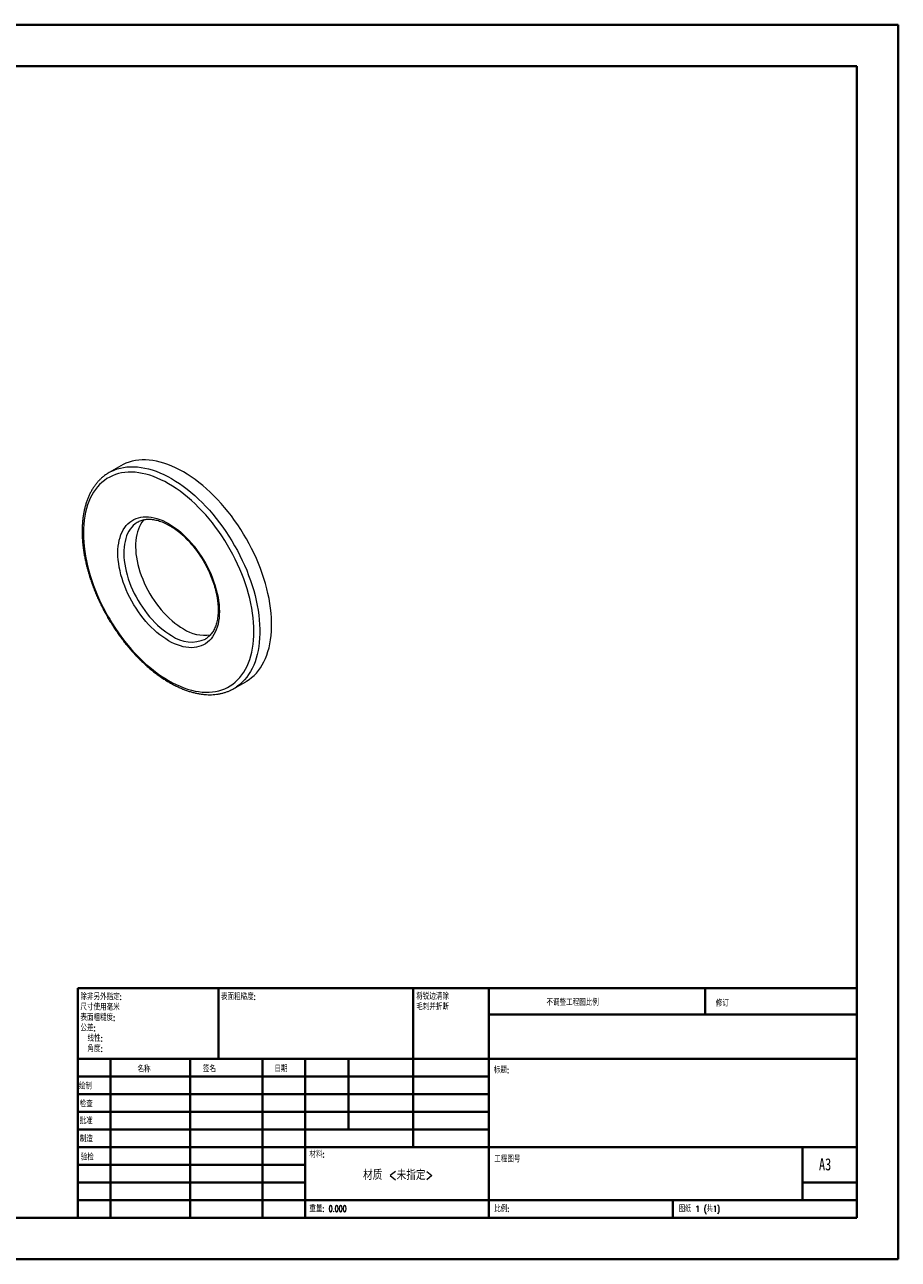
# Model space of a CAD drawing. Header units: millimetres. Extents: x 0 to 420, y 0 to 297.
# Tile 2 of 2: x 210 to 420, y 0 to 297. Entities that reach past the tile are written whole.
import ezdxf

# ---------------------------------------------------------------- set-up
doc = ezdxf.new("R2010")
doc.units = ezdxf.units.MM
doc.styles.add('SLDTEXTSTYLE0', font='TXT', dxfattribs={"width": 0.75, "bigfont": 'bigfont'})
doc.styles.add('SLDTEXTSTYLE1', font='TXT', dxfattribs={"width": 0.75})
doc.styles.add('SLDTEXTSTYLE2', font='TXT', dxfattribs={"width": 0.694444, "bigfont": 'bigfont'})

# ---------------------------------------------------------------- blocks, each defined once
blk = doc.blocks.new('SW_NOTE_0')
at = {"color": 0, "linetype": 'Continuous', "lineweight": 0, "char_height": 1.5, "attachment_point": 1, "style": 'SLDTEXTSTYLE0'}
for s, insert in [('\\M+18FAB锐边\\M+190B4\\M+18F9C', (0, 1.93)), ('\\M+196D1\\M+18E68\\M+19BF3\\M+190DC\\M+19266', (0, -0.57))]:
    blk.add_mtext(s, dxfattribs=dict(at, insert=insert))
blk = doc.blocks.new('SW_NOTE_1')
at = {"color": 0, "linetype": 'Continuous', "lineweight": 0, "char_height": 1.5, "attachment_point": 1, "style": 'SLDTEXTSTYLE0'}
for s, insert in [('\\M+18F9C\\M+194F1另\\M+18A4F\\M+18E77\\M+192E8:', (0, 1.93)), ('\\M+18EDA\\M+190A1\\M+18E67\\M+19770\\M+19F7C\\M+195C4', (0, -0.57)), ('\\M+1955C\\M+196CA\\M+19165糙\\M+19378:', (0, -3.07)), ('\\M+18CF6\\M+18DB7:', (0, -5.57)), ('线\\M+190AB:', (1.69, -8.07)), ('\\M+18A70\\M+19378:', (1.69, -10.57))]:
    blk.add_mtext(s, dxfattribs=dict(at, insert=insert))

msp = doc.modelspace()

# ---------------------------------------------------------------- linework, layer by layer
at = {"color": 7, "linetype": 'Continuous', "lineweight": 40}
for p, q in [((0.08, 297.21), (420.08, 297.21)), ((420.08, 0.21), (420.08, 297.21)), ((25.08, 287.21), (410.08, 287.21)), ((410.08, 287.21), (410.08, 10.21)), ((222.88, 65.46), (410.08, 65.46)), ((222.88, 65.46), (222.88, 10.21)), ((256.68, 48.46), (256.68, 65.46)), ((303.48, 65.46), (303.48, 27.21)), ((321.68, 65.46), (321.68, 10.21)), ((373.68, 59.09), (373.68, 65.46)), ((410.08, 59.09), (321.68, 59.09)), ((410.08, 48.46), (222.88, 48.46)), ((230.68, 48.46), (230.68, 10.21)), ((249.87, 48.46), (249.87, 10.21)), ((267.28, 48.46), (267.28, 10.21)), ((277.48, 10.21), (277.48, 48.46)), ((287.88, 31.46), (287.88, 48.46)), ((321.68, 44.21), (222.88, 44.21)), ((321.68, 39.96), (222.88, 39.96)), ((321.68, 35.71), (222.88, 35.71)), ((321.68, 31.46), (222.88, 31.46)), ((277.48, 27.21), (222.88, 27.21)), ((277.48, 27.21), (410.08, 27.21)), ((397.08, 14.46), (397.08, 27.21)), ((277.48, 22.96), (222.88, 22.96)), ((277.48, 18.71), (222.88, 18.71)), ((410.08, 18.71), (397.08, 18.71)), ((222.88, 14.46), (410.08, 14.46)), ((365.88, 10.21), (365.88, 14.46)), ((25.08, 10.21), (410.08, 10.21)), ((0.08, 0.21), (420.08, 0.21))]:
    msp.add_line(p, q, dxfattribs=at)
at = {"color": 7, "linetype": 'Continuous', "lineweight": 15}
for p, q in [((233.22, 191.12), (230.39, 189.49)), ((237.26, 177.58), (237.24, 177.57)), ((253.51, 149.44), (253.53, 149.44)), ((260.39, 137.53), (263.22, 139.16))]:
    msp.add_line(p, q, dxfattribs=at)
at = {"color": 8, "linetype": 'Continuous', "lineweight": 15, "flags": 128}
for points in [[(231, 189.81), (231.59, 190.08), (232.32, 190.35), (233.07, 190.56), (233.85, 190.73), (234.65, 190.83), (235.47, 190.89), (236.31, 190.89), (237.16, 190.84), (238.04, 190.73), (238.92, 190.57), (239.82, 190.36), (240.73, 190.1), (241.65, 189.78), (242.58, 189.41), (243.51, 188.99), (244.45, 188.52), (245.39, 188.01), (246.33, 187.44), (247.26, 186.83), (248.2, 186.17), (249.12, 185.47), (250.04, 184.72), (250.95, 183.93), (251.85, 183.11), (252.74, 182.24), (253.62, 181.34), (254.47, 180.4), (255.31, 179.43), (256.13, 178.43), (256.93, 177.4), (257.71, 176.34), (258.46, 175.26), (259.18, 174.15), (259.88, 173.03), (260.55, 171.88), (261.2, 170.72), (261.81, 169.55), (262.38, 168.36), (262.93, 167.16), (263.44, 165.96), (263.91, 164.75), (264.35, 163.54), (264.76, 162.33), (265.12, 161.12), (265.44, 159.91), (265.73, 158.71), (265.98, 157.53), (266.18, 156.35), (266.35, 155.19), (266.47, 154.04), (266.56, 152.91), (266.6, 151.81), (266.6, 150.72), (266.56, 149.67), (266.47, 148.63), (266.35, 147.63), (266.18, 146.66), (265.98, 145.72), (265.73, 144.82), (265.44, 143.95), (265.12, 143.12), (264.76, 142.33), (264.35, 141.58), (263.91, 140.88), (263.44, 140.22), (262.93, 139.61), (262.38, 139.04), (261.81, 138.52), (261.2, 138.05), (260.99, 137.91)], [(237.24, 177.57), (237.08, 177.47), (236.62, 177.15), (236.19, 176.78), (235.8, 176.35), (235.44, 175.89), (235.11, 175.38), (234.82, 174.82), (234.57, 174.23), (234.36, 173.6), (234.19, 172.93), (234.05, 172.23), (233.96, 171.49), (233.91, 170.73), (233.9, 169.94), (233.93, 169.13), (234, 168.3), (234.11, 167.45), (234.27, 166.59), (234.46, 165.72), (234.69, 164.84), (234.96, 163.95), (235.27, 163.06), (235.61, 162.18), (235.99, 161.3), (236.41, 160.42), (236.85, 159.56), (237.32, 158.71), (237.83, 157.88), (238.36, 157.07), (238.92, 156.28), (239.5, 155.52), (240.1, 154.79), (240.72, 154.09), (241.35, 153.42), (242, 152.78), (242.66, 152.19), (243.34, 151.64), (244.02, 151.13), (244.7, 150.66), (245.39, 150.24)]]:
    msp.add_lwpolyline(points, dxfattribs=at)
at = {"color": 7, "linetype": 'Continuous', "lineweight": 15, "flags": 128}
for points in [[(263.22, 139.16), (263.38, 139.26), (264.02, 139.68), (264.63, 140.15), (265.21, 140.67), (265.76, 141.24), (266.27, 141.85), (266.74, 142.51), (267.18, 143.22), (267.58, 143.97), (267.95, 144.75), (268.27, 145.58), (268.56, 146.45), (268.81, 147.35), (269.01, 148.29), (269.18, 149.26), (269.3, 150.27), (269.38, 151.3), (269.43, 152.36), (269.43, 153.44), (269.38, 154.55), (269.3, 155.67), (269.18, 156.82), (269.01, 157.98), (268.81, 159.16), (268.56, 160.35), (268.27, 161.54), (267.95, 162.75), (267.58, 163.96), (267.18, 165.17), (266.74, 166.38), (266.27, 167.59), (265.76, 168.79), (265.21, 169.99), (264.63, 171.18), (264.02, 172.35), (263.38, 173.52), (262.71, 174.66), (262.01, 175.79), (261.29, 176.89), (260.53, 177.98), (259.76, 179.03), (258.96, 180.06), (258.14, 181.07), (257.3, 182.04), (256.44, 182.97), (255.57, 183.87), (254.68, 184.74), (253.78, 185.57), (252.87, 186.35), (251.95, 187.1), (251.02, 187.8), (250.09, 188.46), (249.16, 189.07), (248.22, 189.64), (247.28, 190.16), (246.34, 190.62), (245.41, 191.04), (244.48, 191.41), (243.56, 191.73), (242.65, 191.99), (241.75, 192.2), (240.86, 192.36), (239.99, 192.47), (239.13, 192.52), (238.3, 192.52), (237.48, 192.47), (236.68, 192.36), (235.9, 192.2), (235.15, 191.98), (234.42, 191.71), (233.72, 191.4), (233.22, 191.12)], [(244.68, 139.42), (245.6, 138.91), (246.52, 138.46), (247.43, 138.05), (248.34, 137.69), (249.24, 137.38), (250.14, 137.13), (251.02, 136.92), (251.89, 136.77), (252.74, 136.67), (253.58, 136.63), (254.4, 136.64), (255.2, 136.7), (255.98, 136.82), (256.73, 136.99), (257.47, 137.21), (258.17, 137.48), (258.85, 137.8), (259.5, 138.18), (260.12, 138.61), (260.71, 139.08), (261.27, 139.61), (261.8, 140.18), (262.29, 140.79), (262.74, 141.46), (263.16, 142.16), (263.54, 142.91), (263.88, 143.7), (264.18, 144.52), (264.45, 145.39), (264.67, 146.29), (264.86, 147.22), (265, 148.19), (265.11, 149.19), (265.17, 150.21), (265.19, 151.26), (265.17, 152.34), (265.11, 153.43), (265, 154.55), (264.86, 155.68), (264.67, 156.83), (264.45, 157.99), (264.18, 159.16), (263.88, 160.34), (263.54, 161.52), (263.16, 162.71), (262.74, 163.9), (262.29, 165.08), (261.8, 166.27), (261.27, 167.44), (260.71, 168.61), (260.12, 169.77), (259.5, 170.91), (258.85, 172.04), (258.17, 173.14), (257.47, 174.23), (256.73, 175.3), (255.98, 176.34), (255.2, 177.36), (254.4, 178.34), (253.58, 179.3), (252.74, 180.22), (251.89, 181.11), (251.02, 181.96), (250.14, 182.78), (249.24, 183.55), (248.34, 184.29), (247.43, 184.98), (246.52, 185.62), (245.6, 186.23), (244.68, 186.78), (243.76, 187.29), (242.84, 187.75), (241.93, 188.16), (241.02, 188.51), (240.12, 188.82), (239.23, 189.08), (238.35, 189.28), (237.48, 189.43), (236.62, 189.53), (235.78, 189.57), (234.96, 189.56), (234.16, 189.5), (233.38, 189.38), (232.63, 189.22), (231.9, 189), (231.19, 188.72), (230.51, 188.4), (229.86, 188.02), (229.24, 187.6), (228.65, 187.12), (228.09, 186.6), (227.57, 186.03), (227.08, 185.41), (226.62, 184.75), (226.21, 184.04), (225.83, 183.29), (225.48, 182.5), (225.18, 181.68), (224.91, 180.81), (224.69, 179.91), (224.51, 178.98), (224.36, 178.01), (224.26, 177.01), (224.2, 175.99), (224.18, 174.94), (224.2, 173.86), (224.26, 172.77), (224.36, 171.65), (224.51, 170.52), (224.69, 169.37), (224.91, 168.21), (225.18, 167.04), (225.48, 165.86), (225.83, 164.68), (226.21, 163.49), (226.62, 162.3), (227.08, 161.12), (227.57, 159.94), (228.09, 158.76), (228.65, 157.59), (229.24, 156.44), (229.86, 155.29), (230.51, 154.17), (231.19, 153.06), (231.9, 151.97), (232.63, 150.9), (233.38, 149.86), (234.16, 148.84), (234.96, 147.86), (235.78, 146.9), (236.62, 145.98), (237.48, 145.09), (238.35, 144.24), (239.23, 143.42), (240.12, 142.65), (241.02, 141.92), (241.93, 141.22), (242.84, 140.58), (243.76, 139.98), (244.68, 139.42)], [(244.68, 149.02), (243.97, 149.45), (243.27, 149.93), (242.56, 150.45), (241.87, 151.02), (241.18, 151.63), (240.51, 152.27), (239.85, 152.96), (239.21, 153.67), (238.58, 154.42), (237.98, 155.2), (237.4, 156.01), (236.84, 156.84), (236.31, 157.69), (235.81, 158.56), (235.34, 159.44), (234.9, 160.34), (234.49, 161.24), (234.12, 162.16), (233.78, 163.07), (233.48, 163.99), (233.22, 164.9), (233, 165.81), (232.81, 166.7), (232.67, 167.59), (232.57, 168.46), (232.5, 169.31), (232.48, 170.14), (232.5, 170.95), (232.57, 171.73), (232.67, 172.48), (232.81, 173.2), (233, 173.89), (233.22, 174.54), (233.48, 175.15), (233.78, 175.71), (234.12, 176.24), (234.49, 176.72), (234.9, 177.16), (235.34, 177.55), (235.81, 177.89), (236.31, 178.18), (236.84, 178.42), (237.4, 178.6), (237.98, 178.74), (238.58, 178.82), (239.21, 178.85), (239.85, 178.82), (240.51, 178.74), (241.18, 178.61), (241.87, 178.43), (242.56, 178.19), (243.27, 177.91), (243.97, 177.57), (244.68, 177.19), (245.39, 176.75), (246.1, 176.27), (246.8, 175.75), (247.49, 175.18), (248.18, 174.57), (248.85, 173.93), (249.51, 173.25), (250.16, 172.53), (250.78, 171.78), (251.38, 171), (251.97, 170.19), (252.52, 169.36), (253.05, 168.51), (253.55, 167.64), (254.03, 166.76), (254.47, 165.86), (254.87, 164.96), (255.25, 164.05), (255.58, 163.13), (255.88, 162.21), (256.14, 161.3), (256.37, 160.39), (256.55, 159.5), (256.69, 158.61), (256.8, 157.74), (256.86, 156.89), (256.88, 156.06), (256.86, 155.25), (256.8, 154.47), (256.69, 153.72), (256.55, 153), (256.37, 152.32), (256.14, 151.67), (255.88, 151.06), (255.58, 150.49), (255.25, 149.96), (254.87, 149.48), (254.47, 149.04), (254.03, 148.65), (253.55, 148.31), (253.05, 148.02), (252.52, 147.78), (251.97, 147.6), (251.38, 147.46), (250.78, 147.38), (250.16, 147.35), (249.51, 147.38), (248.85, 147.46), (248.18, 147.59), (247.49, 147.77), (246.8, 148.01), (246.1, 148.29), (245.39, 148.63), (244.68, 149.02)], [(238.79, 178.17), (238.63, 177.99), (238.27, 177.52), (237.94, 177.01), (237.65, 176.46), (237.4, 175.86), (237.19, 175.23), (237.01, 174.56), (236.88, 173.86), (236.79, 173.13), (236.74, 172.36), (236.73, 171.58), (236.76, 170.76), (236.83, 169.93), (236.94, 169.09), (237.1, 168.22), (237.29, 167.35), (237.52, 166.47), (237.79, 165.58), (238.1, 164.7), (238.44, 163.81), (238.82, 162.93), (239.23, 162.05), (239.68, 161.19), (240.15, 160.34), (240.66, 159.51), (241.19, 158.7), (241.74, 157.92), (242.32, 157.15), (242.92, 156.42), (243.54, 155.72), (244.18, 155.05), (244.83, 154.42), (245.49, 153.82), (246.17, 153.27), (246.85, 152.76), (247.53, 152.29), (248.22, 151.87)]]:
    msp.add_lwpolyline(points, dxfattribs=at)
at = {"color": 7, "linetype": 'Continuous', "lineweight": 15}
for centre, radius, start, end in [((235.4, 180.82), 10.01, 116.0447, 123.8098), ((253.27, 159.41), 9.07, 236.1333, 279.3824), ((255.38, 146.2), 10.01, 295.9258, 304.0757)]:
    msp.add_arc(centre, radius, start, end, dxfattribs=at)
at = {"color": 8, "linetype": 'Continuous', "lineweight": 15}
msp.add_arc((250.14, 156.8), 8.1, 234.088, 294.6016, dxfattribs=at)
at = {"color": 7, "linetype": 'Continuous', "lineweight": 15}
for points, knots in [([(229.79, 189.11), (229.62, 189), (229.25, 188.75), (228.71, 188.3), (228.15, 187.79), (227.63, 187.23), (227.13, 186.63), (226.67, 185.98), (226.24, 185.3), (225.84, 184.58), (225.48, 183.83), (225.16, 183.03), (224.87, 182.2), (224.61, 181.34), (224.39, 180.45), (224.21, 179.53), (224.07, 178.58), (223.97, 177.6), (223.9, 176.6), (223.88, 175.57), (223.89, 174.53), (223.94, 173.46), (224.02, 172.38), (224.15, 171.29), (224.31, 170.18), (224.51, 169.06), (224.74, 167.93), (225.01, 166.79), (225.32, 165.65), (225.66, 164.51), (226.03, 163.36), (226.44, 162.21), (226.88, 161.07), (227.36, 159.93), (227.86, 158.8), (228.4, 157.67), (228.96, 156.56), (229.55, 155.46), (230.17, 154.37), (230.82, 153.29), (231.49, 152.24), (232.19, 151.2), (232.9, 150.19), (233.64, 149.19), (234.4, 148.23), (235.18, 147.29), (235.98, 146.37), (236.79, 145.49), (237.62, 144.64), (238.46, 143.82), (239.32, 143.03), (240.18, 142.28), (241.06, 141.57), (241.94, 140.9), (242.83, 140.26), (243.73, 139.66), (244.41, 139.24), (244.8, 139.01), (244.89, 138.96)], [0, 0, 0, 0, 0.0140982, 0.0317502, 0.0494261, 0.0671401, 0.0849038, 0.1027253, 0.1206091, 0.1385562, 0.1565641, 0.1746283, 0.1927422, 0.2108983, 0.2290891, 0.2473068, 0.2655447, 0.2837966, 0.3020575, 0.320323, 0.3385895, 0.356854, 0.3751148, 0.3933708, 0.4116211, 0.4298654, 0.4481035, 0.4663355, 0.4845615, 0.5027819, 0.5209971, 0.5392075, 0.5574138, 0.5756165, 0.5938162, 0.6120134, 0.6302088, 0.648403, 0.6665966, 0.6847903, 0.7029846, 0.7211799, 0.739377, 0.7575765, 0.7757791, 0.7939852, 0.8121956, 0.8304109, 0.8486317, 0.8668583, 0.8850915, 0.9033315, 0.9215787, 0.9398332, 0.9580951, 0.9763641, 0.9946396, 1, 1, 1, 1]), ([(237.25, 177.57), (237.3, 177.6), (237.49, 177.72), (237.85, 177.88), (238.33, 178.05), (238.83, 178.16), (239.35, 178.24), (239.89, 178.26), (240.44, 178.24), (241.01, 178.18), (241.6, 178.07), (242.2, 177.91), (242.81, 177.72), (243.42, 177.47), (244.05, 177.18), (244.68, 176.85), (245.31, 176.48), (245.95, 176.07), (246.59, 175.61), (247.22, 175.12), (247.84, 174.58), (248.46, 174.02), (249.07, 173.41), (249.67, 172.78), (250.26, 172.11), (250.83, 171.42), (251.38, 170.7), (251.91, 169.96), (252.42, 169.19), (252.91, 168.41), (253.37, 167.61), (253.81, 166.79), (254.22, 165.97), (254.59, 165.14), (254.94, 164.3), (255.26, 163.46), (255.55, 162.62), (255.8, 161.78), (256.02, 160.95), (256.2, 160.13), (256.35, 159.32), (256.46, 158.52), (256.54, 157.75), (256.58, 156.99), (256.59, 156.25), (256.56, 155.54), (256.5, 154.86), (256.41, 154.2), (256.28, 153.58), (256.11, 152.98), (255.92, 152.43), (255.7, 151.9), (255.45, 151.42), (255.16, 150.97), (254.85, 150.56), (254.51, 150.19), (254.14, 149.86), (253.81, 149.61), (253.6, 149.49), (253.52, 149.45)], [0, 0, 0, 0, 0.00686, 0.025896, 0.044887, 0.063721, 0.082337, 0.100724, 0.118903, 0.13691, 0.154786, 0.172567, 0.190285, 0.207963, 0.22562, 0.243269, 0.260918, 0.278573, 0.296239, 0.313919, 0.331614, 0.349325, 0.36705, 0.384789, 0.402541, 0.420304, 0.438076, 0.455855, 0.473641, 0.49143, 0.509222, 0.527013, 0.544802, 0.562587, 0.580366, 0.598136, 0.615896, 0.633644, 0.651379, 0.669098, 0.686801, 0.704486, 0.722152, 0.739801, 0.757433, 0.775052, 0.792661, 0.810267, 0.827878, 0.845508, 0.863174, 0.880902, 0.898721, 0.916669, 0.934783, 0.953102, 0.971649, 0.990423, 1, 1, 1, 1]), ([(244.89, 138.96), (245.05, 138.87), (245.51, 138.61), (246.27, 138.21), (247.17, 137.78), (248.07, 137.4), (248.96, 137.06), (249.85, 136.77), (250.73, 136.52), (251.61, 136.33), (252.47, 136.18), (253.32, 136.08), (254.16, 136.03), (254.98, 136.03), (255.79, 136.08), (256.58, 136.18), (257.34, 136.33), (258.08, 136.53), (258.8, 136.77), (259.35, 136.99), (259.64, 137.14), (259.71, 137.18)], [0, 0, 0, 0, 0.029874, 0.086472, 0.143086, 0.199696, 0.256292, 0.312859, 0.369379, 0.425833, 0.482197, 0.538446, 0.594555, 0.650499, 0.706259, 0.76182, 0.817178, 0.872336, 0.927313, 0.982137, 1, 1, 1, 1])]:
    msp.add_open_spline(points, degree=3, knots=knots, dxfattribs=at)

# ---------------------------------------------------------------- block references
at = {"color": 7, "linetype": 'Continuous', "lineweight": 0}
for name, p in [('SW_NOTE_1', (223.47, 62.2)), ('SW_NOTE_0', (304.19, 62.28))]:
    msp.add_blockref(name, p, dxfattribs=at)

# ---------------------------------------------------------------- texts
for s, insert, char_height, attachment_point, style in [('\\M+1955C\\M+196CA\\M+19165糙\\M+19378:', (257.25, 64.13), 1.5, 1, 'SLDTEXTSTYLE0'), ('\\M+19573调\\M+190AE\\M+18D48\\M+192F6图\\M+194E4\\M+197E1', (335.49, 62.75), 1.5, 1, 'SLDTEXTSTYLE0'), ('\\M+18F43订', (376.21, 62.55), 1.5, 1, 'SLDTEXTSTYLE0'), ('\\M+196BC\\M+18FCC', (237.2, 46.72), 1.5, 1, 'SLDTEXTSTYLE0'), ('签\\M+196BC', (252.91, 46.78), 1.5, 1, 'SLDTEXTSTYLE0'), ('\\M+193FA\\M+18AFA', (270.09, 46.79), 1.5, 1, 'SLDTEXTSTYLE0'), ('标题:', (322.84, 46.49), 1.5, 1, 'SLDTEXTSTYLE0'), ('绘\\M+190A7', (223.09, 42.64), 1.5, 1, 'SLDTEXTSTYLE0'), ('检查', (223.29, 38.37), 1.5, 1, 'SLDTEXTSTYLE0'), ('\\M+194E1\\M+18F79', (223.28, 34.28), 1.5, 1, 'SLDTEXTSTYLE0'), ('\\M+190A7\\M+191A2', (223.33, 29.95), 1.5, 1, 'SLDTEXTSTYLE0'), ('验检', (223.55, 25.56), 1.5, 1, 'SLDTEXTSTYLE0'), ('\\M+18DDE\\M+197BF:', (278.52, 26.2), 1.5, 1, 'SLDTEXTSTYLE0'), ('\\M+18D48\\M+192F6图\\M+18D86', (322.95, 25.08), 1.5, 1, 'SLDTEXTSTYLE0'), ('A3', (401, 24.52), 2.91, 1, 'SLDTEXTSTYLE1'), ('\\M+18DDE质 <\\M+196A2\\M+18E77\\M+192E8>', (299.85, 21.7), 2.3813, 2, 'SLDTEXTSTYLE0'), ('\\M+18F64\\M+197CA: 0.000', (278.5, 13.16), 1.4986, 1, 'SLDTEXTSTYLE0'), ('\\M+194E4\\M+197E1:', (322.95, 13.11), 1.5, 1, 'SLDTEXTSTYLE0'), ('图纸 1 (\\M+18BA41)', (367.36, 13.11), 1.5, 1, 'SLDTEXTSTYLE2')]:
    msp.add_mtext(s, dxfattribs=dict(at, insert=insert, char_height=char_height, attachment_point=attachment_point, style=style))

doc.saveas('drawing.dxf')
